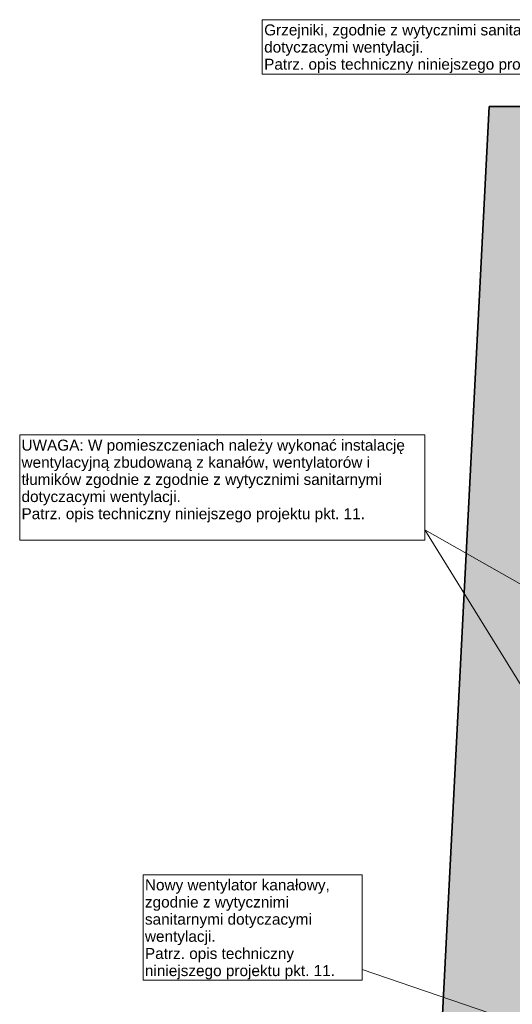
# Model space of a CAD drawing. Header units: centimetres. Extents: x -1109 to 217, y 2044 to 2913.
# Tile 3 of 36: x -1109 to -867, y 2334 to 2818. Entities that reach past the tile are written whole.
import ezdxf

# ---------------------------------------------------------------- set-up
doc = ezdxf.new("R2010")
doc.units = ezdxf.units.CM
for name, color, linetype, lineweight in [('Notatki tekstowe', 130, 'Continuous', 9), ('Notatki tekstowe-1', 7, 'Continuous', 9), ('Wzór cięcia-1', 10, 'Continuous', 18), ('Ściany-1', 253, 'Continuous', 35)]:
    doc.layers.add(name, color=color, linetype=linetype, lineweight=lineweight)
doc.styles.add('Arial', font='arial.ttf', dxfattribs={"height": 5.4})

msp = doc.modelspace()

# ---------------------------------------------------------------- hatches: boundary and pattern name
at = {"layer": 'Wzór cięcia-1'}
h = msp.add_hatch(color=256, dxfattribs=at)
h.paths.add_polyline_path([(109.52, 2682.08), (109.52, 2775.08), (-136.22, 2775.08), (-136.22, 2682.08), (3.78, 2682.08)])
h.paths.add_polyline_path([(-244.22, 2682.08), (-244.22, 2775.08), (-400.22, 2775.08), (-400.22, 2682.08), (-383.72, 2682.08)])
h.paths.add_polyline_path([(-508.22, 2682.08), (-508.22, 2775.08), (-664.22, 2775.08), (-664.22, 2682.08)])
h.paths.add_polyline_path([(-786.31, 2682.08), (-772.22, 2682.08), (-772.22, 2775.08), (-878.38, 2775.08), (-883.15, 2682.08), (-878.38, 2682.08)])
msp.add_hatch(color=256, dxfattribs=at).paths.add_polyline_path([(-819.03, 2044.08), (-786.31, 2682.08), (-883.15, 2682.08), (-915.87, 2044.08)])

# ---------------------------------------------------------------- linework, layer by layer
at = {"layer": 'Notatki tekstowe'}
for p, q in [((-737.75, 2287.94), (-909.93, 2567)), ((-763.65, 2483.86), (-909.93, 2567)), ((-805.27, 2304.43), (-940.77, 2350.71))]:
    msp.add_line(p, q, dxfattribs=at)
at = {"layer": 'Notatki tekstowe', "flags": 128}
for points in [[(-989.97, 2817.83), (-810.17, 2817.83), (-810.17, 2791.01), (-989.97, 2791.01)], [(-1109.35, 2613.62), (-909.93, 2613.62), (-909.93, 2561.81), (-1109.35, 2561.81)], [(-1048.63, 2397.33), (-940.77, 2397.33), (-940.77, 2345.52), (-1048.63, 2345.52)]]:
    msp.add_lwpolyline(points, close=True, dxfattribs=at)
at = {"layer": 'Ściany-1'}
for p, q in [((-878.38, 2775.08), (-915.87, 2044.08)), ((-772.22, 2775.08), (-878.38, 2775.08))]:
    msp.add_line(p, q, dxfattribs=at)

# ---------------------------------------------------------------- texts
at = {"layer": 'Notatki tekstowe-1', "char_height": 5.4, "attachment_point": 1, "line_spacing_factor": 0.936439, "style": 'Arial'}
for s, insert, width in [('\\pxt7.05556,14.11111,21.16667,28.22222,35.27778,42.33333,49.38889,56.44444,63.5,70.55556,77.61111,84.66667,91.72222,98.77778,105.83333,112.88889,119.94444,127,134.05556,141.11111,148.16667,155.22222,162.27778,169.33333,176.38889,183.44444,190.5,197.55556,204.61111,211.66667,218.72222,225.77778;{Grzejniki, zgodnie z wytycznimi sanitarnymi dotyczacymi wentylacji. \\PPatrz. opis techniczny niniejszego projektu pkt. 11.}', (-989.07, 2815.5), 178.02), ('\\pxt7.05556,14.11111,21.16667,28.22222,35.27778,42.33333,49.38889,56.44444,63.5,70.55556,77.61111,84.66667,91.72222,98.77778,105.83333,112.88889,119.94444,127,134.05556,141.11111,148.16667,155.22222,162.27778,169.33333,176.38889,183.44444,190.5,197.55556,204.61111,211.66667,218.72222,225.77778;{UWAGA: W pomieszczeniach należy wykonać instalację wentylacyjną zbudowaną z kanałów, wentylatorów i tłumików zgodnie z zgodnie z wytycznimi sanitarnymi dotyczacymi wentylacji.\\PPatrz. opis techniczny niniejszego projektu pkt. 11.}', (-1108.45, 2611.29), 197.64), ('\\pxt7.05556,14.11111,21.16667,28.22222,35.27778,42.33333,49.38889,56.44444,63.5,70.55556,77.61111,84.66667,91.72222,98.77778,105.83333,112.88889,119.94444,127,134.05556,141.11111,148.16667,155.22222,162.27778,169.33333,176.38889,183.44444,190.5,197.55556,204.61111,211.66667,218.72222,225.77778;{Nowy wentylator kanałowy, zgodnie z wytycznimi sanitarnymi dotyczacymi wentylacji. \\PPatrz. opis techniczny niniejszego projektu pkt. 11.}', (-1047.73, 2395), 105.96)]:
    msp.add_mtext(s, dxfattribs=dict(at, insert=insert, width=width))

doc.saveas('drawing.dxf')
